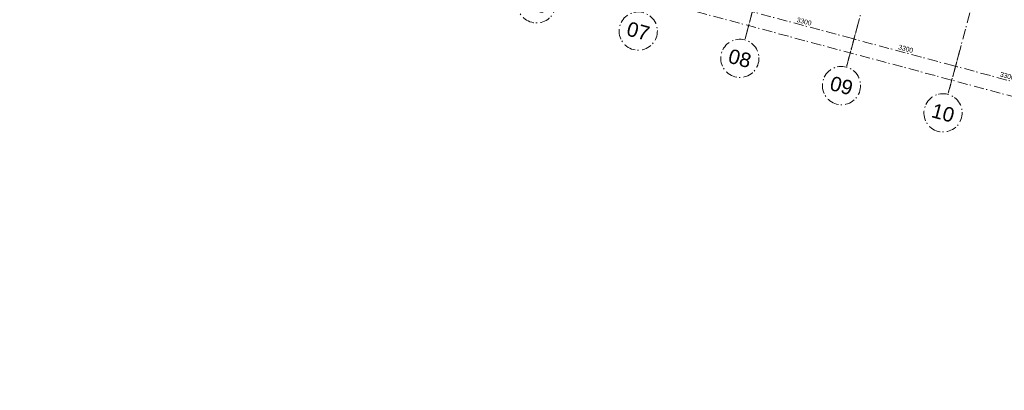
# Model space of a CAD drawing. Header units: millimetres. Extents: x -62314 to 79800, y -34032 to 28340.
# Tile 10 of 256: x -3973 to 26917, y -31533 to -19919. Entities that reach past the tile are written whole.
import ezdxf
from ezdxf.enums import TextEntityAlignment as Align

# ---------------------------------------------------------------- set-up
doc = ezdxf.new("R2010")
doc.units = ezdxf.units.MM
doc.header["$LTSCALE"] = 508
doc.header["$PDMODE"] = 1
doc.header["$PDSIZE"] = -2
doc.linetypes.add('Dash Style-6', pattern=[1.04164, 0.625, -0.20828, 0.06943, -0.13893])
doc.layers.get('0').update_dxf_attribs({"lineweight": 0})
doc.layers.get('DEFPOINTS').update_dxf_attribs({"lineweight": 0})
doc.layers.add('(00) tekening-stramien-algemeen', color=7, linetype='Dash Style-6', lineweight=0)
doc.layers.add('None', color=7, linetype='Continuous', lineweight=0)
doc.styles.add('Arial', font='Arial')
doc.styles.add('Helvetica', font='Helvetica')
doc.dimstyles.new('KE __', dxfattribs={"dimtxt": 151.308594, "dimasz": 50.074463, "dimexe": 125, "dimexo": 500, "dimgap": 25, "dimtad": 1, "dimdec": 1, "dimtxsty": 'Helvetica', "dimblk": 'DOT', "dimblk1": 'DOT', "dimblk2": 'DOT', "dimcen": 0, "dimdle": 100, "dimazin": 0, "dimtfac": 0.8, "dimtdec": 1, "dimtix": 1, "dimtmove": 0, "dimatfit": 0, "dimldrblk": 'DOT', "dimfxl": 150, "dimfxlon": 1, "dimfrac": 2, "dimtolj": 1, "dimarcsym": 0})

# ---------------------------------------------------------------- blocks, each defined once
blk = doc.blocks.new('_Dot')
at = {"color": 0, "linetype": 'ByBlock', "lineweight": -2}
blk.add_line((-0.5, 0), (-1, 0), dxfattribs=at)
at = {"color": 0, "linetype": 'ByBlock', "const_width": 0.5}
blk.add_lwpolyline([(-0.25, 0, 1), (0.25, 0, 1)], format="xyb", close=True, dxfattribs=at)
blk = doc.blocks.new('*D368')
at = {"layer": '(00) tekening-stramien-algemeen', "color": 0, "lineweight": -2, "transparency": 33554687}
for p, q in [((30055, -350), (30055, -625)), ((33305, -500), (30105, -500)), ((33355, -350), (33355, -625))]:
    blk.add_line(p, q, dxfattribs=at)
at = {"layer": 'DEFPOINTS', "color": 0, "transparency": 33554687}
for p in [(30055, 2779), (33355, 2779), (30055, -500)]:
    blk.add_point(p, dxfattribs=at)
at = {"layer": '(00) tekening-stramien-algemeen', "color": 0, "lineweight": -2, "xscale": 50.07446289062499, "yscale": 50.07446289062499, "zscale": 50.07446289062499, "rotation": 180}
blk.add_blockref('_Dot', (30055, -500), dxfattribs=at)
at = {"layer": '(00) tekening-stramien-algemeen', "color": 0, "lineweight": -2, "xscale": 50.07446289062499, "yscale": 50.07446289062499, "zscale": 50.07446289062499}
blk.add_blockref('_Dot', (33355, -500), dxfattribs=at)
at = {"layer": '(00) tekening-stramien-algemeen', "color": 0, "lineweight": 0, "transparency": 33554687, "insert": (31705, -374), "char_height": 151.3, "attachment_point": 5, "style": 'Helvetica'}
blk.add_mtext('\\A1;3300', dxfattribs=at)
blk = doc.blocks.new('*D369')
at = {"layer": '(00) tekening-stramien-algemeen', "color": 0, "lineweight": -2, "transparency": 33554687}
for p, q in [((26755, -350), (26755, -625)), ((30005, -500), (26805, -500)), ((30055, -350), (30055, -625))]:
    blk.add_line(p, q, dxfattribs=at)
at = {"layer": 'DEFPOINTS', "color": 0, "transparency": 33554687}
for p in [(26755, 2779), (30055, 2779), (26755, -500)]:
    blk.add_point(p, dxfattribs=at)
at = {"layer": '(00) tekening-stramien-algemeen', "color": 0, "lineweight": -2, "xscale": 50.07446289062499, "yscale": 50.07446289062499, "zscale": 50.07446289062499, "rotation": 180}
blk.add_blockref('_Dot', (26755, -500), dxfattribs=at)
at = {"layer": '(00) tekening-stramien-algemeen', "color": 0, "lineweight": -2, "xscale": 50.07446289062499, "yscale": 50.07446289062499, "zscale": 50.07446289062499}
blk.add_blockref('_Dot', (30055, -500), dxfattribs=at)
at = {"layer": '(00) tekening-stramien-algemeen', "color": 0, "lineweight": 0, "transparency": 33554687, "insert": (28405, -374), "char_height": 151.3, "attachment_point": 5, "style": 'Helvetica'}
blk.add_mtext('\\A1;3300', dxfattribs=at)
blk = doc.blocks.new('*D370')
at = {"layer": '(00) tekening-stramien-algemeen', "color": 0, "lineweight": -2, "transparency": 33554687}
for p, q in [((23455, -350), (23455, -625)), ((26705, -500), (23505, -500)), ((26755, -350), (26755, -625))]:
    blk.add_line(p, q, dxfattribs=at)
at = {"layer": 'DEFPOINTS', "color": 0, "transparency": 33554687}
for p in [(23455, 2779), (26755, 2779), (23455, -500)]:
    blk.add_point(p, dxfattribs=at)
at = {"layer": '(00) tekening-stramien-algemeen', "color": 0, "lineweight": -2, "xscale": 50.07446289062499, "yscale": 50.07446289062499, "zscale": 50.07446289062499, "rotation": 180}
blk.add_blockref('_Dot', (23455, -500), dxfattribs=at)
at = {"layer": '(00) tekening-stramien-algemeen', "color": 0, "lineweight": -2, "xscale": 50.07446289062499, "yscale": 50.07446289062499, "zscale": 50.07446289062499}
blk.add_blockref('_Dot', (26755, -500), dxfattribs=at)
at = {"layer": '(00) tekening-stramien-algemeen', "color": 0, "lineweight": 0, "transparency": 33554687, "insert": (25105, -374), "char_height": 151.3, "attachment_point": 5, "style": 'Helvetica'}
blk.add_mtext('\\A1;3300', dxfattribs=at)
blk = doc.blocks.new('00-stramienbol')
at = {"layer": '(00) tekening-stramien-algemeen', "color": 2, "lineweight": 0, "transparency": 33554687, "flags": 128}
blk.add_lwpolyline([(0, 600), (59, 597), (117, 588), (174, 574), (230, 554), (283, 529), (333, 499), (381, 464), (424, 424), (464, 381), (499, 333), (529, 283), (554, 230), (574, 174), (588, 117), (597, 59), (600, 0), (597, -59), (588, -117), (574, -174), (554, -230), (529, -283), (499, -333), (464, -381), (424, -424), (381, -464), (333, -499), (283, -529), (230, -554), (174, -574), (117, -588), (59, -597), (0, -600), (-59, -597), (-117, -588), (-174, -574), (-230, -554), (-283, -529), (-333, -499), (-381, -464), (-424, -424), (-464, -381), (-499, -333), (-529, -283), (-554, -230), (-574, -174), (-588, -117), (-597, -59), (-600, 0), (-597, 59), (-588, 117), (-574, 174), (-554, 230), (-529, 283), (-499, 333), (-464, 381), (-424, 424), (-381, 464), (-333, 499), (-283, 529), (-230, 554), (-174, 574), (-117, 588), (-59, 597)], close=True, dxfattribs=at)
at = {"layer": '(00) tekening-stramien-algemeen', "color": 7, "linetype": 'Continuous', "lineweight": 0, "transparency": 33554687}
for p in [(0, 600), (-600, 0), (0, 0), (600, 0), (0, -600)]:
    blk.add_point(p, dxfattribs=at)
at = {"layer": '(00) tekening-stramien-algemeen', "color": 2, "transparency": 33554687, "style": 'Arial'}
blk.add_attdef('hoofdveld', text='', height=453, dxfattribs=at).set_placement((0, 0), align=Align.MIDDLE_CENTER)
at = {"layer": 'None', "color": 0, "flags": 1}
for tag, p in [('subveld_1', (-600, -1416)), ('subveld_2', (-600, -2231))]:
    blk.add_attdef(tag, p, '', height=453, dxfattribs=at)
blk = doc.blocks.new('*D380')
at = {"layer": '(00) tekening-stramien-algemeen', "color": 0, "lineweight": -2, "transparency": 33554687}
for p, q in [((67660, -14379), (67660, -14654)), ((-270, -14579), (-270, -14654)), ((67610, -14529), (-220, -14529))]:
    blk.add_line(p, q, dxfattribs=at)
at = {"layer": 'DEFPOINTS', "color": 0, "transparency": 33554687}
for p in [(67660, -11070), (-270, -14079), (-270, -14529)]:
    blk.add_point(p, dxfattribs=at)
at = {"layer": '(00) tekening-stramien-algemeen', "color": 0, "lineweight": -2, "xscale": 50.07446289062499, "yscale": 50.07446289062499, "zscale": 50.07446289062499, "rotation": 180}
blk.add_blockref('_Dot', (-270, -14529), dxfattribs=at)
at = {"layer": '(00) tekening-stramien-algemeen', "color": 0, "lineweight": -2, "xscale": 50.07446289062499, "yscale": 50.07446289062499, "zscale": 50.07446289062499}
blk.add_blockref('_Dot', (67660, -14529), dxfattribs=at)
at = {"layer": '(00) tekening-stramien-algemeen', "color": 0, "lineweight": 0, "transparency": 33554687, "insert": (33695, -14428), "char_height": 151.3, "attachment_point": 5, "style": 'Helvetica'}
blk.add_mtext('\\A1;67930', dxfattribs=at)
blk = doc.blocks.new('stramien langs gevel blok B')
at = {"layer": '(00) tekening-stramien-algemeen', "color": 2, "lineweight": 0, "transparency": 33554687}
for p, q in [((23455, 0), (23455, -1411.2)), ((26755, 0), (26755, -1411.2)), ((30055, 0), (30055, -1411.2))]:
    blk.add_line(p, q, dxfattribs=at)
at = {"layer": '(00) tekening-stramien-algemeen', "color": 2}
ref = blk.add_blockref('00-stramienbol', (16855, -2011.2), dxfattribs=dict(at, rotation=180))
ref.add_attrib('hoofdveld', '06', dxfattribs={"color": 2, "transparency": 33554687, "height": 453.1, "style": 'Arial'}).set_placement((16855, -2011.2), align=Align.MIDDLE_CENTER)
ref = blk.add_blockref('00-stramienbol', (20155, -2011.2), dxfattribs=dict(at, rotation=180))
ref.add_attrib('hoofdveld', '07', dxfattribs={"color": 2, "transparency": 33554687, "height": 453.1, "style": 'Arial'}).set_placement((20155, -2011.2), align=Align.MIDDLE_CENTER)
ref = blk.add_blockref('00-stramienbol', (23455, -2011.2), dxfattribs=dict(at, rotation=180))
ref.add_attrib('hoofdveld', '08', dxfattribs={"color": 2, "transparency": 33554687, "height": 453.1, "style": 'Arial'}).set_placement((23455, -2011.2), align=Align.MIDDLE_CENTER)
ref = blk.add_blockref('00-stramienbol', (26755, -2011.2), dxfattribs=dict(at, rotation=180))
ref.add_attrib('hoofdveld', '09', dxfattribs={"color": 2, "transparency": 33554687, "height": 453.1, "style": 'Arial'}).set_placement((26755, -2011.2), align=Align.MIDDLE_CENTER)
ref = blk.add_blockref('00-stramienbol', (30055, -2011.2), dxfattribs=dict(at, rotation=180))
ref.add_attrib('hoofdveld', '10', dxfattribs={"color": 2, "transparency": 33554687, "height": 453.1, "style": 'Arial'}).set_placement((30055, -2011.2), align=Align.MIDDLE_CENTER)
at = {"layer": '(00) tekening-stramien-algemeen', "color": 2, "lineweight": 0, "transparency": 33554687}
for base, p1, p2, picture, middle in [((23455, -500), (26755, 2778.8), (23455, 2778.8), '*D370', (25105, -374.3)), ((26755, -500), (30055, 2778.8), (26755, 2778.8), '*D369', (28405, -374.3)), ((30055, -500), (33355, 2778.8), (30055, 2778.8), '*D368', (31705, -374.3))]:
    dim = blk.add_linear_dim(base=base, p1=p1, p2=p2, dimstyle='KE __', override={"dimtxt": 151.308594, "dimgap": 50, "dimdec": 0, "dimpost": '<>', "dimtxsty": 'Helvetica', "dimtmove": 2}, dxfattribs=at)
    dim.commit()
    dim.dimension.update_dxf_attribs({"geometry": picture, "text_midpoint": middle})
blk = doc.blocks.new('Stramien blok B')
at = {"layer": '(00) tekening-stramien-algemeen', "color": 2, "lineweight": 0, "transparency": 33554687}
for p, q in [((23455, 1407.7), (23455, -14990)), ((26755, 1407.7), (26755, -14990)), ((30055, 1407.7), (30055, -14990))]:
    blk.add_line(p, q, dxfattribs=at)
at = {"layer": 'None', "color": 17, "transparency": 33554687}
blk.add_blockref('stramien langs gevel blok B', (0, -13578.9), dxfattribs=at)
at = {"layer": '(00) tekening-stramien-algemeen', "color": 2, "lineweight": 0, "transparency": 33554687}
dim = blk.add_linear_dim(base=(-270, -14528.9), p1=(67660, -11070), p2=(-270, -14078.9), dimstyle='KE __', override={"dimtxt": 151.308594, "dimgap": 25, "dimdec": 0, "dimpost": '<>', "dimtxsty": 'Helvetica', "dimtmove": 2}, dxfattribs=at)
dim.commit()
dim.dimension.update_dxf_attribs({"geometry": '*D380', "text_midpoint": (33695, -14428.2)})

msp = doc.modelspace()

# ---------------------------------------------------------------- block references
at = {"layer": 'None', "color": 17, "transparency": 33554687, "rotation": 344.9999645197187}
msp.add_blockref('Stramien blok B', (0, 0), dxfattribs=at)

doc.saveas('drawing.dxf')
